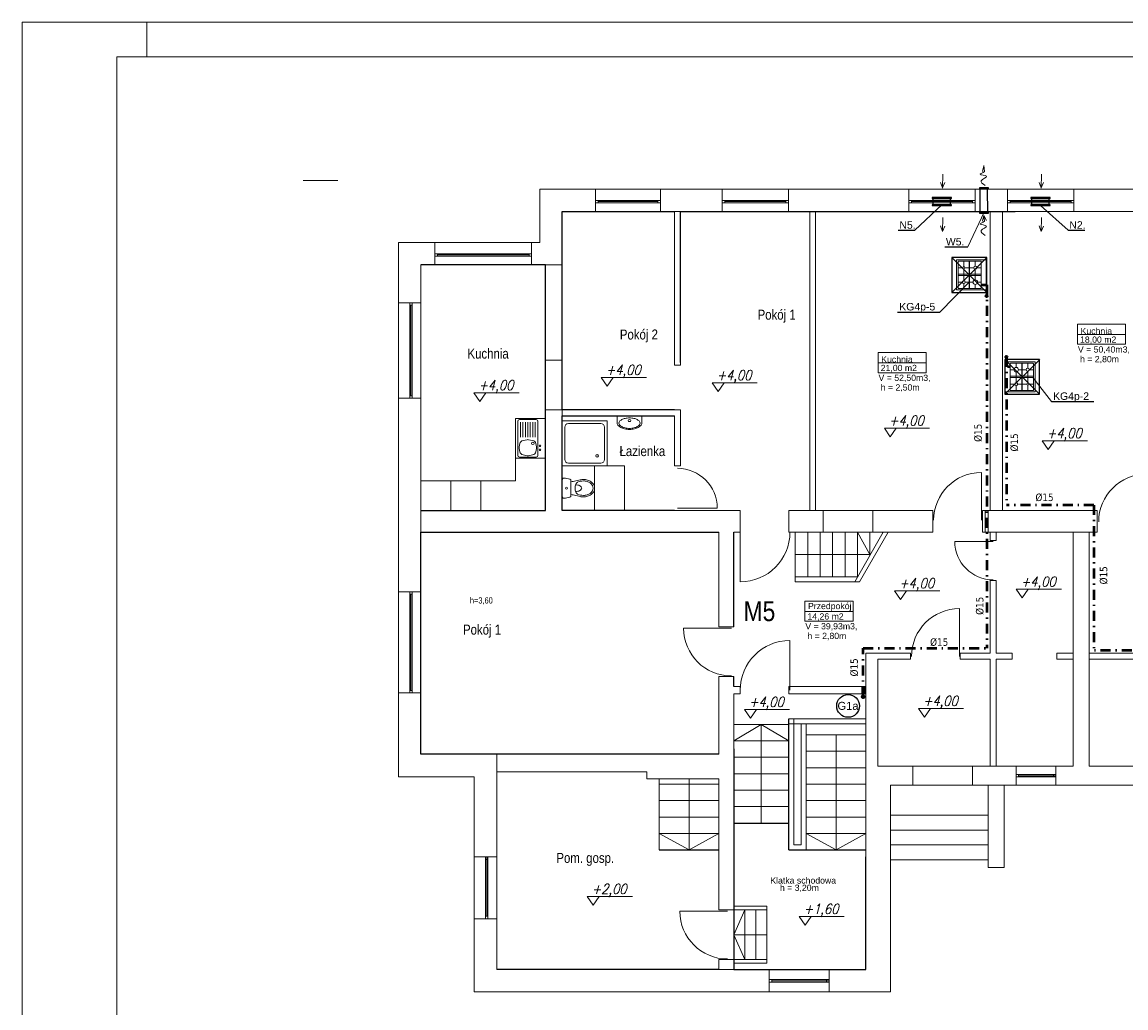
# Model space of a CAD drawing. Extents: x 33706 to 249013, y -74890 to 17912.
# Tile 53 of 175: x 114971 to 117186, y -48020 to -46041. Entities that reach past the tile are written whole.
import ezdxf
from ezdxf.enums import TextEntityAlignment as Align
from ezdxf.lldxf.tags import DXFTag

# ---------------------------------------------------------------- set-up
doc = ezdxf.new("R2010")
doc.units = 0
doc.header["$MEASUREMENT"] = 0
for name, pattern in [('DASHDOT', [8.5, 4, -2, 0.5, -2]), ('DASHED', [19.05, 12.7, -6.35]), ('Przerywana długa', [1058333.301544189, 634999.990463, -423333.311081])]:
    doc.linetypes.add(name, pattern=pattern)
for name, color, linetype, lineweight in [('0.25', 6, 'Continuous', 9), ('062', 62, 'Continuous', 0), ('_konstrukcja', 96, 'Continuous', 20), ('_stolarka', 1, 'Continuous', 13), ('A-ARM', 1, 'Continuous', 15), ('inst-gaz-rury', 50, 'Continuous', 50), ('inst. - C.O. - opis', 2, 'Continuous', 9), ('Opisy_wymiary.2D77', 7, 'Continuous', 0), ('Opisy_wymiary.2D88', 8, 'Continuous', 0), ('urzadzenia', 6, 'Continuous', 15), ('wymiar', 3, 'Continuous', 13), ('WYMIARKI', 250, 'Continuous', 13)]:
    doc.layers.add(name, color=color, linetype=linetype, lineweight=lineweight)
doc.layers.add('Opisy', color=2, linetype='Continuous')
doc.layers.add('urządzenia', color=140, linetype='Continuous')
doc.styles.add('Arial narrow', font='ARIALN.TTF')
doc.styles.add('GENERATED_STYLE_1', font='ARIAL.TTF')
doc.styles.add('ROMANS', font='SIMPLEX.SHX', dxfattribs={"width": 0.85, "oblique": 15, "height": 16})
doc.styles.get("Standard").update_dxf_attribs({"font": 'ARIALN.TTF'})
tags = doc.linetypes.add('HIDDEN', pattern=[0.375, 0.25, -0.125]).pattern_tags.tags
tags[6:7] = [DXFTag(74, 4), DXFTag(75, 0), DXFTag(340, '0'), DXFTag(46, 1.0), DXFTag(50, 0.0), DXFTag(44, 0.0), DXFTag(45, 0.0)]
tags[4:5] = [DXFTag(74, 4), DXFTag(75, 0), DXFTag(340, '0'), DXFTag(46, 1.0), DXFTag(50, 0.0), DXFTag(44, 0.0), DXFTag(45, 0.0)]

# ---------------------------------------------------------------- blocks, each defined once
blk = doc.blocks.new('DYBY2002-B01x0504')
at = {"layer": 'A-ARM'}
for p, q in [((0, 60), (60, 60)), ((0, 0), (0, 60)), ((2.5, 11), (2.5, 55.5)), ((2.5, 45), (13.5, 45)), ((3.5, 56.5), (56.5, 56.5)), ((15.5, 47), (15.5, 56.5)), ((17.5, 45), (41.5, 45)), ((28.5, 11), (28.5, 55.5)), ((31.5, 55.5), (31.5, 11)), ((44.5, 56.5), (44.5, 48)), ((47.5, 45), (57.5, 45)), ((57.5, 55.5), (57.5, 11)), ((60, 60), (60, 5)), ((57.5, 34), (2.5, 34)), ((2.5, 33.5), (57.5, 33.5)), ((15.5, 25), (15.5, 43)), ((44.5, 42), (44.5, 26.5)), ((60, 0), (0, 0)), ((12.5, 22), (2.5, 22)), ((56.5, 10), (3.5, 10)), ((15.5, 10), (15.5, 19)), ((40, 22), (18.5, 22)), ((44.5, 17.5), (44.5, 10)), ((57.5, 22), (49, 22)), ((60, 5), (60, 5)), ((60, 5), (60, 0))]:
    blk.add_line(p, q, dxfattribs=at)
for centre, radius in [((15.5, 45), 2), ((44.5, 45), 3), ((15.5, 22), 3), ((44.5, 22), 4.5)]:
    blk.add_circle(centre, radius, dxfattribs=at)
for centre, start, end in [((3.5, 55.5), 90, 180), ((56.5, 55.5), 0, 90), ((3.5, 11), 180, 270), ((56.5, 11), 270, 0)]:
    blk.add_arc(centre, 1, start, end, dxfattribs=at)

msp = doc.modelspace()

# ---------------------------------------------------------------- hatches: boundary and pattern name
at = {"layer": 'inst-gaz-rury', "linetype": 'Continuous'}
h = msp.add_hatch(color=256, dxfattribs=at)
h.paths.add_polyline_path([(116906.8, -46592.3, 0.420252), (116908.3, -46590.8), (116906.8, -46590.8)])
h.paths.add_polyline_path([(116906.8, -46589.3, 0.408201), (116905.3, -46590.8), (116906.8, -46590.8)])
h.paths.add_polyline_path([(116906.8, -46590.8), (116905.3, -46590.8, 0.417728), (116906.8, -46592.3)])
for points in [[(116906.8, -46590.8), (116908.3, -46590.8, 0.409454), (116906.8, -46589.3, 0.001073), (116906.8, -46589.3)], [(116946.4, -46713.5), (116944.9, -46713.5, 0.409454), (116946.4, -46714.9, 0.001073), (116946.4, -46714.9)], [(116659.1, -47394.8), (116659.1, -47397.1, 0.409454), (116661.3, -47394.8, 0.001073), (116661.3, -47394.8)]]:
    msp.add_hatch(color=256, dxfattribs=at).paths.add_polyline_path(points)
h = msp.add_hatch(color=256, dxfattribs=at)
h.paths.add_polyline_path([(116946.4, -46711.9, 0.420252), (116944.9, -46713.5), (116946.4, -46713.5)])
h.paths.add_polyline_path([(116946.4, -46714.9, 0.408201), (116947.9, -46713.5), (116946.4, -46713.5)])
h.paths.add_polyline_path([(116946.4, -46713.5), (116947.9, -46713.5, 0.417728), (116946.4, -46711.9)])
h = msp.add_hatch(color=256, dxfattribs=at)
h.paths.add_polyline_path([(116656.8, -47394.8, 0.420252), (116659.1, -47397.1), (116659.1, -47394.8)])
h.paths.add_polyline_path([(116661.3, -47394.8, 0.408201), (116659.1, -47392.6), (116659.1, -47394.8)])
h.paths.add_polyline_path([(116659.1, -47394.8), (116659.1, -47392.6, 0.417728), (116656.8, -47394.8)])

# ---------------------------------------------------------------- linework, layer by layer
at = {"color": 250, "linetype": 'Continuous', "lineweight": 18}
msp.add_line((115535, -46359.2), (115605, -46359.2), dxfattribs=at)
at = {"linetype": 'DASHED', "ltscale": 20}
for p, q in [((116836.8, -46583.7), (116906.8, -46513.7)), ((116837, -46513.7), (116907, -46583.7)), ((117013, -46788.2), (116943, -46718.2)), ((117013.2, -46718.2), (116943.2, -46788.2))]:
    msp.add_line(p, q, dxfattribs=at)
at = {"linetype": 'Continuous', "lineweight": 18}
for p, q in [((117089.1, -46647.7), (117185.6, -46647.7)), ((117089.1, -46647.7), (117089.1, -46687.9)), ((117185.6, -46647.7), (117185.6, -46687.9)), ((117089.1, -46668.3), (117185.6, -46668.3)), ((117185.6, -46687.9), (117089.1, -46687.9)), ((116689.1, -46704.6), (116785.6, -46704.6)), ((116689.1, -46704.6), (116689.1, -46744.9)), ((116785.6, -46704.6), (116785.6, -46744.9)), ((116689.1, -46725.2), (116785.6, -46725.2)), ((116785.6, -46744.9), (116689.1, -46744.9)), ((116542.1, -47203.2), (116638.7, -47203.2)), ((116542.1, -47203.2), (116542.1, -47243.5)), ((116638.7, -47203.2), (116638.7, -47243.5)), ((116542.1, -47223.8), (116638.7, -47223.8)), ((116638.7, -47243.5), (116542.1, -47243.5))]:
    msp.add_line(p, q, dxfattribs=at)
at = {"linetype": 'DASHED', "ltscale": 20}
for points in [[(116837, -46583.7), (116907, -46583.7), (116907, -46513.7), (116837, -46513.7)], [(117013, -46718.2), (116943, -46718.2), (116943, -46788.2), (117013, -46788.2)]]:
    msp.add_lwpolyline(points, close=True, dxfattribs=at)
at = {"layer": '0.25'}
for p, q in [((116900.8, -46329.4), (116898.3, -46340.8)), ((116900.8, -46329.3), (116902.4, -46341)), ((116818.2, -46374.3), (116818.9, -46346.3)), ((117016.2, -46374.3), (117016.9, -46346.3)), ((116818.2, -46374.2), (116814.3, -46363.1)), ((116818.2, -46374.2), (116822.5, -46363.3)), ((117016.2, -46374.2), (117012.3, -46363.1)), ((117016.2, -46374.2), (117020.5, -46363.3)), ((116818.2, -46461.4), (116818.9, -46433.5)), ((116900.8, -46429.4), (116898.3, -46440.8)), ((116900.8, -46429.3), (116902.4, -46441.1)), ((116900.8, -46429.4), (116906.4, -46439.7)), ((117016.2, -46461.4), (117016.9, -46433.5)), ((116818.2, -46461.4), (116814.3, -46450.3)), ((116818.2, -46461.4), (116822.5, -46450.5)), ((117016.2, -46461.4), (117012.3, -46450.3)), ((117016.2, -46461.4), (117020.5, -46450.5))]:
    msp.add_line(p, q, dxfattribs=at)
for points in [[(116902.4, -46341), (116899.7, -46343.6), (116885.6, -46347.4), (116917, -46349.5), (116888.6, -46359.2), (116898.9, -46366), (116903.7, -46369.2)], [(116902.4, -46441.1), (116899.7, -46443.6), (116885.6, -46447.5), (116917, -46449.5), (116888.6, -46459.2), (116898.9, -46466), (116903.7, -46469.2)]]:
    msp.add_open_spline(points, degree=3, knots=[11.780807, 11.780807, 11.780807, 11.780807, 21.987019, 35.220977, 49.180037, 61.636698, 61.636698, 61.636698, 61.636698], dxfattribs=at)
at = {"layer": '062', "linetype": 'Przerywana długa', "flags": 128}
msp.add_lwpolyline([(114971.3, -46041.2), (119171.3, -46041.2), (119171.3, -49011.2), (114971.3, -49011.2)], close=True, dxfattribs=at)
at = {"layer": '_konstrukcja', "ltscale": 50}
for p, q in [((116010.1, -46483.6), (116010.1, -46376.6)), ((116010.1, -46376.6), (116122.1, -46376.6)), ((116122.1, -46421.6), (116122.1, -46376.6)), ((116122.1, -46421.6), (116122.1, -46376.6)), ((116122.1, -46376.6), (116252.1, -46376.6)), ((116252.1, -46421.6), (116252.1, -46376.6)), ((116252.1, -46376.6), (116252.1, -46421.6)), ((116252.1, -46376.6), (116376.1, -46376.6)), ((116376.1, -46421.6), (116376.1, -46376.6)), ((116376.1, -46421.6), (116376.1, -46376.6)), ((116376.1, -46376.6), (116509.1, -46376.6)), ((116509.1, -46421.6), (116509.1, -46376.6)), ((116509.1, -46376.6), (116509.1, -46421.6)), ((116509.1, -46376.6), (117379.9, -46376.6)), ((116750.6, -46421.6), (116750.6, -46376.6)), ((116750.6, -46421.6), (116750.6, -46376.6)), ((116750.6, -46376.6), (116883.6, -46376.6)), ((116883.6, -46421.6), (116883.6, -46376.6)), ((116883.6, -46376.6), (116883.6, -46421.6)), ((116948.6, -46421.6), (116948.6, -46376.6)), ((116948.6, -46421.6), (116948.6, -46376.6)), ((117081.6, -46421.6), (117081.6, -46376.6)), ((117081.6, -46376.6), (117081.6, -46421.6)), ((116055.1, -46719.6), (116055.1, -46421.6)), ((116055.1, -46421.6), (116122.1, -46421.6)), ((116055.1, -46528.6), (116055.1, -46421.6)), ((116055.1, -46421.6), (116122.1, -46421.6)), ((116252.1, -46421.6), (116122.1, -46421.6)), ((116252.1, -46421.6), (116376.1, -46421.6)), ((116252.1, -46421.6), (116376.1, -46421.6)), ((116280.1, -46729.6), (116280.1, -46421.6)), ((116280.1, -46421.6), (116292.1, -46421.6)), ((116292.1, -46421.6), (116292.1, -46729.6)), ((116509.1, -46421.6), (116376.1, -46421.6)), ((116509.1, -46421.6), (116963.8, -46421.6)), ((116509.1, -46421.6), (117379.9, -46421.6)), ((116551.6, -47021.6), (116551.6, -46421.6)), ((116563.6, -47021.6), (116563.6, -46421.6)), ((116883.6, -46421.6), (116750.6, -46421.6)), ((116913.6, -47021.6), (116913.6, -46421.6)), ((116938.6, -47021.6), (116938.6, -46421.6)), ((115726.6, -46604.6), (115726.6, -46483.6)), ((115726.6, -46483.6), (115799.6, -46483.6)), ((115799.6, -46528.6), (115799.6, -46483.6)), ((115993.6, -46483.6), (115799.6, -46483.6)), ((115799.6, -46483.6), (115799.6, -46528.6)), ((115993.6, -46528.6), (115993.6, -46483.6)), ((115993.6, -46528.6), (115993.6, -46483.6)), ((115993.6, -46483.6), (116010.1, -46483.6)), ((115799.6, -46528.6), (115771.6, -46528.6)), ((115771.6, -46528.6), (115771.6, -46604.6)), ((115771.6, -46604.6), (115771.6, -46528.6)), ((115771.6, -46528.6), (115799.6, -46528.6)), ((115799.6, -46528.6), (115993.6, -46528.6)), ((116021.6, -46528.6), (115993.6, -46528.6)), ((115993.6, -46528.6), (116055.1, -46528.6)), ((116021.6, -46719.6), (116021.6, -46528.6)), ((115771.6, -46604.6), (115726.6, -46604.6)), ((115726.6, -46796), (115726.6, -46604.6)), ((115771.6, -46604.6), (115726.6, -46604.6)), ((115726.6, -46604.6), (115726.6, -46796)), ((115771.6, -46604.6), (115771.6, -46796)), ((115771.6, -46796), (115771.6, -46604.6)), ((116055.1, -46719.6), (116021.6, -46719.6)), ((116055.1, -46719.6), (116055.1, -46719.6)), ((116292.1, -46729.6), (116280.1, -46729.6)), ((115726.6, -47184.6), (115726.6, -46796)), ((115771.6, -46796), (115726.6, -46796)), ((115726.6, -46796), (115771.6, -46796)), ((115771.6, -46796), (115771.6, -47021.6)), ((116021.6, -47021.6), (116021.6, -46819.6)), ((116021.6, -46819.6), (116055.1, -46819.6)), ((116292.1, -46819.6), (116055.1, -46819.6)), ((116055.1, -46819.6), (116055.1, -46819.6)), ((116055.1, -47021.6), (116055.1, -46819.6)), ((116055.1, -46819.6), (116055.1, -46819.6)), ((116292.1, -46831.6), (116292.1, -46819.6)), ((116280.1, -46831.6), (116055.1, -46831.6)), ((116280.1, -46831.6), (116280.1, -46931.6)), ((116292.1, -46931.6), (116292.1, -46831.6)), ((116292.1, -46831.6), (116292.1, -46831.6)), ((115771.6, -47184.6), (115771.6, -46900.6)), ((116280.1, -46931.6), (116292.1, -46931.6)), ((115771.6, -47021.6), (115849.6, -47021.6)), ((115849.6, -47021.6), (116021.6, -47021.6)), ((116128.6, -47021.6), (116055.1, -47021.6)), ((116412.1, -47021.6), (116128.6, -47021.6)), ((116412.1, -47064.6), (116412.1, -47021.6)), ((116510.1, -47064.6), (116510.1, -47021.6)), ((116678.6, -47021.6), (116510.1, -47021.6)), ((116572.1, -47021.6), (116578.6, -47021.6)), ((116578.6, -47064.6), (116578.6, -47021.6)), ((116678.6, -47021.6), (116798.6, -47021.6)), ((116678.6, -47064.6), (116678.6, -47021.6)), ((116798.6, -47064.6), (116798.6, -47021.6)), ((116898.6, -47021.6), (117128.6, -47021.6)), ((116898.6, -47064.6), (116898.6, -47021.6)), ((117128.6, -47021.6), (117128.6, -47064.6)), ((115849.6, -47064.6), (115771.6, -47064.6)), ((115771.6, -47064.6), (115771.6, -47184.6)), ((116128.6, -47064.6), (115849.6, -47064.6)), ((116369.6, -47064.6), (116128.6, -47064.6)), ((116369.6, -47232.6), (116369.6, -47064.6)), ((116412.1, -47064.6), (116399.6, -47064.6)), ((116399.6, -47064.6), (116399.6, -47232.6)), ((116522.6, -47064.6), (116510.1, -47064.6)), ((116522.6, -47064.6), (116678.6, -47064.6)), ((116522.6, -47154.6), (116522.6, -47064.6)), ((116547.6, -47154.6), (116547.6, -47064.6)), ((116572.6, -47154.6), (116572.6, -47064.6)), ((116597.6, -47154.6), (116597.6, -47064.6)), ((116622.6, -47154.6), (116622.6, -47064.6)), ((116641.9, -47164.6), (116698.9, -47064.6)), ((116647.6, -47154.6), (116647.6, -47064.6)), ((116672.6, -47109.6), (116647.6, -47064.6)), ((116651.9, -47164.6), (116708.9, -47064.6)), ((116672.6, -47110.7), (116672.6, -47064.6)), ((116678.6, -47064.6), (116798.6, -47064.6)), ((116697.6, -47066.9), (116697.6, -47064.6)), ((116698.9, -47064.6), (116704.1, -47064.6)), ((116898.6, -47064.6), (117128.6, -47064.6)), ((116913.6, -47081.6), (116913.6, -47064.6)), ((116925.6, -47081.6), (116925.6, -47064.6)), ((117080.6, -47534.6), (117080.6, -47064.6)), ((117112.6, -47534.6), (117112.6, -47064.6)), ((116913.6, -47081.6), (116925.6, -47081.6)), ((116522.6, -47109.6), (116672.6, -47109.6)), ((116522.6, -47154.6), (116647.6, -47154.6)), ((116522.6, -47154.6), (116522.6, -47164.6)), ((116522.6, -47164.6), (116651.9, -47164.6)), ((116913.6, -47307.6), (116913.6, -47161.6)), ((116913.6, -47161.6), (116925.6, -47161.6)), ((116925.6, -47307.6), (116925.6, -47161.6)), ((115771.6, -47184.6), (115726.6, -47184.6)), ((115726.6, -47387.6), (115726.6, -47184.6)), ((115726.6, -47184.6), (115771.6, -47184.6)), ((115771.6, -47184.6), (115771.6, -47387.6)), ((116369.6, -47254.6), (116369.6, -47232.6)), ((116399.6, -47232.6), (116399.6, -47254.6)), ((116369.6, -47254.6), (116399.6, -47254.6)), ((116664.6, -47716.6), (116664.6, -47307.6)), ((116664.6, -47307.6), (116753.6, -47307.6)), ((116753.6, -47319.6), (116753.6, -47307.6)), ((116853.6, -47319.6), (116853.6, -47307.6)), ((116853.6, -47307.6), (116913.6, -47307.6)), ((116925.6, -47307.6), (116957.6, -47307.6)), ((116957.6, -47319.6), (116957.6, -47307.6)), ((117047.6, -47307.6), (117080.6, -47307.6)), ((117047.6, -47319.6), (117047.6, -47307.6)), ((117112.6, -47307.6), (117416.6, -47307.6)), ((116688.6, -47534.6), (116688.6, -47319.6)), ((116688.6, -47319.6), (116753.6, -47319.6)), ((116853.6, -47319.6), (116913.6, -47319.6)), ((116913.6, -47534.6), (116913.6, -47319.6)), ((116925.6, -47534.6), (116925.6, -47319.6)), ((116925.6, -47319.6), (116957.6, -47319.6)), ((117047.6, -47319.6), (117080.6, -47319.6)), ((117112.6, -47319.6), (117416.6, -47319.6)), ((116369.6, -47510.6), (116369.6, -47354.6)), ((116369.6, -47354.6), (116399.6, -47354.6)), ((116399.6, -47354.6), (116399.6, -47374.6)), ((116399.6, -47374.6), (116412.1, -47374.6)), ((116412.1, -47389.6), (116412.1, -47374.6)), ((116510.1, -47389.6), (116510.1, -47374.6)), ((116510.1, -47374.6), (116664.6, -47374.6)), ((115771.6, -47387.6), (115726.6, -47387.6)), ((115771.6, -47387.6), (115726.6, -47387.6)), ((115726.6, -47555.6), (115726.6, -47387.6)), ((115771.6, -47387.6), (115771.6, -47510.6)), ((115771.6, -47510.6), (115771.6, -47387.6)), ((116399.6, -47389.6), (116412.1, -47389.6)), ((116399.6, -47389.6), (116399.6, -47942.6)), ((116510.1, -47389.6), (116664.6, -47389.6)), ((116509.6, -47439.6), (116509.6, -47702.6)), ((116509.6, -47439.6), (116664.6, -47439.6)), ((116519.6, -47439.6), (116519.6, -47692.6)), ((116509.6, -47450.6), (116399.6, -47450.6)), ((116509.6, -47450.6), (116399.6, -47450.6)), ((116454.6, -47450.6), (116399.6, -47483.6)), ((116454.6, -47648.6), (116454.6, -47450.6)), ((116454.6, -47450.6), (116509.6, -47483.6)), ((116510.1, -47449.6), (116664.6, -47449.6)), ((116534.6, -47692.6), (116534.6, -47449.6)), ((116544.6, -47702.6), (116544.6, -47449.6)), ((116509.6, -47483.6), (116399.6, -47483.6)), ((116509.6, -47483.6), (116399.6, -47483.6)), ((116664.6, -47471.6), (116544.6, -47471.6)), ((116664.6, -47471.6), (116544.6, -47471.6)), ((116604.6, -47471.6), (116604.6, -47702.6)), ((116664.6, -47504.6), (116544.6, -47504.6)), ((116664.6, -47504.6), (116544.6, -47504.6)), ((115771.6, -47510.6), (116369.6, -47510.6)), ((115923.6, -47510.6), (115771.6, -47510.6)), ((115923.6, -47716.6), (115923.6, -47510.6)), ((116509.6, -47516.6), (116399.6, -47516.6)), ((116509.6, -47516.6), (116399.6, -47516.6)), ((116224.6, -47545.6), (115923.6, -47545.6)), ((115923.6, -47545.6), (115923.6, -47716.6)), ((116224.6, -47559.6), (116224.6, -47545.6)), ((116509.6, -47549.6), (116399.6, -47549.6)), ((116509.6, -47549.6), (116399.6, -47549.6)), ((116664.6, -47537.6), (116544.6, -47537.6)), ((116664.6, -47537.6), (116544.6, -47537.6)), ((116878.6, -47534.6), (116688.6, -47534.6)), ((116758.6, -47572.6), (116758.6, -47534.6)), ((116878.6, -47572.6), (116878.6, -47534.6)), ((116878.6, -47534.6), (116965.6, -47534.6)), ((116965.6, -47534.6), (116965.6, -47572.6)), ((116965.6, -47534.6), (117045.6, -47534.6)), ((117045.6, -47534.6), (117045.6, -47572.6)), ((117045.6, -47534.6), (117080.6, -47534.6)), ((117112.6, -47534.6), (117503.6, -47534.6)), ((115878.6, -47555.6), (115726.6, -47555.6)), ((115878.6, -47716.6), (115878.6, -47555.6)), ((116369.6, -47559.6), (116224.6, -47559.6)), ((116249.6, -47702.6), (116249.6, -47559.6)), ((116369.6, -47570.6), (116249.6, -47570.6)), ((116369.6, -47570.6), (116249.6, -47570.6)), ((116309.6, -47559.6), (116309.6, -47702.6)), ((116369.6, -47559.6), (116369.6, -47822.6)), ((116664.6, -47570.6), (116544.6, -47570.6)), ((116664.6, -47570.6), (116544.6, -47570.6)), ((116713.6, -47987.6), (116713.6, -47572.6)), ((116713.6, -47572.6), (116738.6, -47572.6)), ((117548.6, -47572.6), (116713.6, -47572.6)), ((116878.6, -47572.6), (116965.6, -47572.6)), ((116909.6, -47737.6), (116909.6, -47572.6)), ((116941.6, -47737.6), (116941.6, -47572.6)), ((116965.6, -47572.6), (117045.6, -47572.6)), ((117045.6, -47572.6), (117080.6, -47572.6)), ((116509.6, -47582.6), (116399.6, -47582.6)), ((116509.6, -47582.6), (116399.6, -47582.6)), ((116369.6, -47603.6), (116249.6, -47603.6)), ((116369.6, -47603.6), (116249.6, -47603.6)), ((116509.6, -47615.6), (116399.6, -47615.6)), ((116509.6, -47615.6), (116399.6, -47615.6)), ((116664.6, -47603.6), (116544.6, -47603.6)), ((116664.6, -47603.6), (116544.6, -47603.6)), ((115878.6, -47840.6), (115878.6, -47637.6)), ((115923.6, -47637.6), (115923.6, -47840.6)), ((116369.6, -47636.6), (116249.6, -47636.6)), ((116369.6, -47636.6), (116249.6, -47636.6)), ((116664.6, -47636.6), (116544.6, -47636.6)), ((116664.6, -47636.6), (116544.6, -47636.6)), ((116909.6, -47632.6), (116713.6, -47632.6)), ((116509.6, -47648.6), (116399.6, -47648.6)), ((116399.6, -47648.6), (116509.6, -47648.6)), ((116909.6, -47662.6), (116713.6, -47662.6)), ((116369.6, -47669.6), (116249.6, -47669.6)), ((116369.6, -47669.6), (116249.6, -47669.6)), ((116309.6, -47702.6), (116249.6, -47669.6)), ((116309.6, -47702.6), (116369.6, -47669.6)), ((116664.6, -47669.6), (116544.6, -47669.6)), ((116664.6, -47669.6), (116544.6, -47669.6)), ((116604.6, -47702.6), (116544.6, -47669.6)), ((116604.6, -47702.6), (116664.6, -47669.6)), ((116369.6, -47702.6), (116249.6, -47702.6)), ((116249.6, -47702.6), (116369.6, -47702.6)), ((116664.6, -47702.6), (116509.6, -47702.6)), ((116509.6, -47702.6), (116664.6, -47702.6)), ((116519.6, -47692.6), (116534.6, -47692.6)), ((116909.6, -47692.6), (116713.6, -47692.6)), ((115923.6, -47716.6), (115878.6, -47716.6)), ((116664.6, -47942.6), (116664.6, -47716.6)), ((116909.6, -47722.6), (116713.6, -47722.6)), ((116941.6, -47737.6), (116909.6, -47737.6)), ((116399.6, -47815.6), (116465.6, -47815.6)), ((116465.6, -47815.6), (116465.6, -47929.6)), ((115923.6, -47840.6), (115878.6, -47840.6)), ((115878.6, -47987.6), (115878.6, -47840.6)), ((115923.6, -47840.6), (115878.6, -47840.6)), ((115923.6, -47840.6), (115878.6, -47840.6)), ((115923.6, -47840.6), (115923.6, -47942.6)), ((115923.6, -47942.6), (115923.6, -47840.6)), ((116369.6, -47822.6), (116399.6, -47822.6)), ((116399.6, -47822.6), (116465.6, -47822.6)), ((116399.6, -47872.6), (116421.6, -47822.6)), ((116421.6, -47822.6), (116421.6, -47922.6)), ((116443.6, -47822.6), (116443.6, -47922.6)), ((116465.6, -47872.6), (116399.6, -47872.6)), ((116399.6, -47872.6), (116421.6, -47922.6)), ((116369.6, -47922.6), (116369.6, -47942.6)), ((116369.6, -47922.6), (116399.6, -47922.6)), ((116399.6, -47922.6), (116465.6, -47922.6)), ((116399.6, -47929.6), (116465.6, -47929.6)), ((116369.6, -47942.6), (115923.6, -47942.6)), ((115923.6, -47942.6), (115923.6, -47942.6)), ((116664.6, -47942.6), (115923.6, -47942.6)), ((116399.6, -47942.6), (116664.6, -47942.6)), ((116470.6, -47942.6), (116470.6, -47987.6)), ((116590.6, -47942.6), (116590.6, -47987.6)), ((116713.6, -47987.6), (115878.6, -47987.6))]:
    msp.add_line(p, q, dxfattribs=at)
at = {"layer": '_stolarka'}
for p, q in [((116122.1, -46399.1), (116252.1, -46399.1)), ((116122.1, -46404.1), (116122.1, -46399.1)), ((116122.1, -46399.1), (116127.1, -46399.1)), ((116127.1, -46399.1), (116127.1, -46404.1)), ((116247.1, -46404.1), (116247.1, -46399.1)), ((116247.1, -46399.1), (116247.1, -46401.6)), ((116252.1, -46399.1), (116252.1, -46404.1)), ((116376.1, -46399.1), (116509.1, -46399.1)), ((116376.1, -46404.1), (116376.1, -46399.1)), ((116376.1, -46399.1), (116381.1, -46399.1)), ((116381.1, -46399.1), (116381.1, -46404.1)), ((116504.1, -46404.1), (116504.1, -46399.1)), ((116504.1, -46399.1), (116504.1, -46401.6)), ((116509.1, -46399.1), (116509.1, -46404.1)), ((116750.6, -46399.1), (116883.6, -46399.1)), ((116750.6, -46404.1), (116750.6, -46399.1)), ((116750.6, -46399.1), (116755.6, -46399.1)), ((116755.6, -46399.1), (116755.6, -46404.1)), ((116878.6, -46404.1), (116878.6, -46399.1)), ((116878.6, -46399.1), (116878.6, -46401.6)), ((116883.6, -46399.1), (116883.6, -46404.1)), ((116948.6, -46399.1), (117081.6, -46399.1)), ((116948.6, -46404.1), (116948.6, -46399.1)), ((116948.6, -46399.1), (116953.6, -46399.1)), ((116953.6, -46399.1), (116953.6, -46404.1)), ((117076.6, -46404.1), (117076.6, -46399.1)), ((117076.6, -46399.1), (117076.6, -46401.6)), ((117081.6, -46399.1), (117081.6, -46404.1)), ((116252.1, -46404.1), (116122.1, -46404.1)), ((116247.1, -46401.6), (116127.1, -46401.6)), ((116127.1, -46404.1), (116252.1, -46404.1)), ((116252.1, -46404.1), (116247.1, -46404.1)), ((116509.1, -46404.1), (116376.1, -46404.1)), ((116504.1, -46401.6), (116381.1, -46401.6)), ((116381.1, -46404.1), (116509.1, -46404.1)), ((116509.1, -46404.1), (116504.1, -46404.1)), ((116883.6, -46404.1), (116750.6, -46404.1)), ((116878.6, -46401.6), (116755.6, -46401.6)), ((116755.6, -46404.1), (116883.6, -46404.1)), ((116883.6, -46404.1), (116878.6, -46404.1)), ((117081.6, -46404.1), (116948.6, -46404.1)), ((117076.6, -46401.6), (116953.6, -46401.6)), ((116953.6, -46404.1), (117081.6, -46404.1)), ((117081.6, -46404.1), (117076.6, -46404.1)), ((115799.6, -46506.1), (115993.6, -46506.1)), ((115799.6, -46511.1), (115799.6, -46506.1)), ((115799.6, -46506.1), (115804.6, -46506.1)), ((115993.6, -46511.1), (115799.6, -46511.1)), ((115804.6, -46506.1), (115804.6, -46511.1)), ((115988.6, -46508.6), (115804.6, -46508.6)), ((115804.6, -46511.1), (115993.6, -46511.1)), ((115988.6, -46511.1), (115988.6, -46506.1)), ((115988.6, -46506.1), (115988.6, -46508.6)), ((115993.6, -46511.1), (115988.6, -46511.1)), ((115993.6, -46506.1), (115993.6, -46511.1)), ((115749.1, -46796), (115749.1, -46604.6)), ((115749.1, -46604.6), (115754.1, -46604.6)), ((115754.1, -46609.6), (115749.1, -46609.6)), ((115749.1, -46609.6), (115751.6, -46609.6)), ((115751.6, -46609.6), (115751.6, -46791)), ((115754.1, -46604.6), (115754.1, -46796)), ((115754.1, -46791), (115754.1, -46604.6)), ((115754.1, -46604.6), (115754.1, -46609.6)), ((115749.1, -46796), (115749.1, -46791)), ((115749.1, -46791), (115754.1, -46791)), ((115754.1, -46796), (115749.1, -46796)), ((115749.1, -47387.6), (115749.1, -47184.6)), ((115749.1, -47184.6), (115754.1, -47184.6)), ((115754.1, -47189.6), (115749.1, -47189.6)), ((115749.1, -47189.6), (115751.6, -47189.6)), ((115751.6, -47189.6), (115751.6, -47382.6)), ((115754.1, -47184.6), (115754.1, -47387.6)), ((115754.1, -47382.6), (115754.1, -47184.6)), ((115754.1, -47184.6), (115754.1, -47189.6)), ((115749.1, -47387.6), (115749.1, -47382.6)), ((115749.1, -47382.6), (115754.1, -47382.6)), ((115754.1, -47387.6), (115749.1, -47387.6)), ((116965.6, -47551.1), (117045.6, -47551.1)), ((116965.6, -47556.1), (116965.6, -47551.1)), ((116965.6, -47551.1), (116970.6, -47551.1)), ((116970.6, -47551.1), (116970.6, -47556.1)), ((117040.6, -47556.1), (117040.6, -47551.1)), ((117040.6, -47551.1), (117040.6, -47553.6)), ((117045.6, -47551.1), (117045.6, -47556.1)), ((117045.6, -47556.1), (116965.6, -47556.1)), ((117045.6, -47553.6), (116970.6, -47553.6)), ((116970.6, -47556.1), (117045.6, -47556.1)), ((117045.6, -47556.1), (117040.6, -47556.1)), ((115901.1, -47840.6), (115901.1, -47716.6)), ((115901.1, -47716.6), (115906.1, -47716.6)), ((115906.1, -47721.6), (115901.1, -47721.6)), ((115901.1, -47721.6), (115903.6, -47721.6)), ((115903.6, -47716.6), (115903.6, -47835.6)), ((115906.1, -47716.6), (115906.1, -47840.6)), ((115906.1, -47835.6), (115906.1, -47716.6)), ((115906.1, -47716.6), (115906.1, -47721.6)), ((115901.1, -47840.6), (115901.1, -47835.6)), ((115901.1, -47835.6), (115906.1, -47835.6)), ((115906.1, -47840.6), (115901.1, -47840.6)), ((116470.6, -47962.6), (116590.6, -47962.6)), ((116470.6, -47967.6), (116470.6, -47962.6)), ((116470.6, -47962.6), (116475.6, -47962.6)), ((116590.6, -47967.6), (116470.6, -47967.6)), ((116475.6, -47962.6), (116475.6, -47967.6)), ((116590.6, -47965.1), (116475.6, -47965.1)), ((116475.6, -47967.6), (116590.6, -47967.6)), ((116585.6, -47967.6), (116585.6, -47962.6)), ((116585.6, -47962.6), (116585.6, -47965.1)), ((116590.6, -47967.6), (116585.6, -47967.6)), ((116590.6, -47962.6), (116590.6, -47967.6))]:
    msp.add_line(p, q, dxfattribs=at)
at = {"layer": '_stolarka', "color": 0, "linetype": 'ByBlock', "ltscale": 50}
for p, q in [((116896.3, -47041.1), (116896.3, -46945.1)), ((116920, -47083.3), (116842.7, -47083.3)), ((116852, -47314.2), (116852, -47218.2))]:
    msp.add_line(p, q, dxfattribs=at)
for points in [[(116286.1, -47016.6), (116366.1, -47016.6)], [(116412.1, -47064.6), (116412.1, -47164.6)], [(116394.6, -47257.4), (116298.6, -47257.4)], [(116512.1, -47382.1), (116512.1, -47282.1)], [(116387, -47825.4), (116291, -47825.4)]]:
    msp.add_lwpolyline(points, dxfattribs=at)
for centre, radius, start, end in [((116286.1, -47016.6), 80, 0, 90), ((116896.3, -47041.1), 96, 90, 180), ((117227.5, -47044.2), 96, 90, 180), ((116412.1, -47064.6), 100, 270, 0), ((116920, -47083.3), 77.3, 180, 270), ((116852, -47314.2), 96, 90, 180), ((116394.6, -47257.4), 96, 180, 270), ((116512.1, -47382.1), 100, 90, 180), ((116387, -47825.4), 96, 180, 270)]:
    msp.add_arc(centre, radius, start, end, dxfattribs=at)
at = {"layer": 'A-ARM', "ltscale": 50}
for p, q in [((116021.6, -47021.6), (116021.6, -46819.6)), ((115961.6, -46961.6), (115961.6, -46836.6)), ((115771.6, -46961.6), (115961.6, -46961.6)), ((115831.6, -46961.6), (115771.6, -46961.6)), ((115771.6, -46961.6), (115771.6, -47021.6)), ((115891.6, -46961.6), (115831.6, -46961.6)), ((115831.6, -46961.6), (115831.6, -47021.6)), ((115831.6, -47021.6), (115831.6, -46961.6)), ((115891.6, -47021.6), (115891.6, -46961.6)), ((115771.6, -47021.6), (115831.6, -47021.6)), ((115771.6, -47021.6), (116021.6, -47021.6)), ((115831.6, -47021.6), (115891.6, -47021.6))]:
    msp.add_line(p, q, dxfattribs=at)
at = {"layer": 'A-ARM'}
for p, q in [((115961.6, -46916.6), (115961.6, -46836.6)), ((115961.6, -46836.6), (116021.6, -46836.6)), ((115966.1, -46842.1), (115966.1, -46911.1)), ((116003.1, -46839.1), (115969.1, -46839.1)), ((115971.1, -46874.1), (115971.1, -46844.1)), ((115976.1, -46874.1), (115976.1, -46844.1)), ((115981.1, -46874.1), (115981.1, -46844.1)), ((115986.1, -46844.1), (115986.1, -46874.1)), ((115991.1, -46844.1), (115991.1, -46874.1)), ((115996.1, -46844.1), (115996.1, -46874.1)), ((116001.1, -46844.1), (116001.1, -46874.1)), ((116006.1, -46842.1), (116006.1, -46911.1)), ((116021.6, -46836.6), (116021.6, -46916.6)), ((115968.9, -46893.9), (115970.1, -46887.1)), ((115976.7, -46880.7), (115984.8, -46879.3)), ((115987.5, -46879.3), (115995.6, -46880.7)), ((115994.2, -46880.4), (115994.2, -46880.4)), ((116002.1, -46887.1), (116003.4, -46893.9)), ((115970.1, -46903.5), (115968.9, -46896.8)), ((115984.8, -46911.4), (115976.7, -46910)), ((115995.6, -46910), (115987.5, -46911.4)), ((116003.4, -46896.8), (116002.1, -46903.5)), ((116021.6, -46916.6), (115961.6, -46916.6)), ((116003.1, -46914.1), (115969.1, -46914.1))]:
    msp.add_line(p, q, dxfattribs=at)
at = {"layer": 'A-ARM', "color": 0}
for p, q in [((116145.1, -46841.6), (116055.1, -46841.6)), ((116055.1, -46841.6), (116055.1, -46931.6)), ((116145.1, -46931.6), (116145.1, -46841.6)), ((116215.1, -46831.6), (116165.1, -46831.6)), ((116165.1, -46831.6), (116165.1, -46845.1)), ((116215.1, -46845.1), (116215.1, -46831.6)), ((116060.1, -46854.1), (116060.1, -46919.1)), ((116132.6, -46846.6), (116067.6, -46846.6)), ((116140.1, -46919.1), (116140.1, -46854.1)), ((116055.1, -46931.6), (116145.1, -46931.6)), ((116067.6, -46926.6), (116132.6, -46926.6)), ((116055.1, -46959.5), (116055.1, -46993.7)), ((116072.6, -46991.6), (116072.6, -46961.6)), ((116090.9, -46959.9), (116077, -46963.1)), ((116081.1, -46973.2), (116081.1, -46980)), ((116091.5, -46962.8), (116088.9, -46963.4)), ((116090.9, -46993.3), (116077, -46990.1)), ((116091.5, -46990.4), (116088.9, -46989.8))]:
    msp.add_line(p, q, dxfattribs=at)
at = {"layer": 'A-ARM', "color": 0, "linetype": 'HIDDEN', "ltscale": 50}
for points in [[(116055.1, -46931.6), (116057.6, -46931.6)], [(116055.1, -46931.6), (116055.1, -46934.1)], [(116055.1, -47019.1), (116055.1, -47021.6)], [(116055.1, -47021.6), (116057.6, -47021.6)]]:
    msp.add_lwpolyline(points, dxfattribs=at)
msp.add_lwpolyline([(116120.1, -46931.6), (116180.1, -46931.6), (116180.1, -47021.6), (116120.1, -47021.6)], close=True, dxfattribs=at)
at = {"layer": 'A-ARM', "color": 0}
for points in [[(116081.7, -46969.7, -0.047502), (116086.4, -46970.3, -0.067446), (116090.3, -46971.7, -0.105232), (116093.4, -46974.2, -0.168531), (116094.2, -46976.6, -0.168531), (116093.4, -46978.9, -0.105232), (116090.3, -46981.4, -0.067446), (116086.4, -46982.9, -0.047502), (116081.7, -46983.4, -0.053598)], [(116090.9, -46959.9, -0.05824), (116097.6, -46959.1, -0.072039)], [(116097.6, -46959.1, -0.072039), (116106, -46960.3, -0.083339), (116112.9, -46963.7, -0.106661), (116118.2, -46969.5, -0.132138), (116120.1, -46976.6, -0.132138), (116118.2, -46983.6, -0.106661), (116112.9, -46989.5, -0.083339), (116106, -46992.9, -0.072039), (116097.6, -46994.1, -0.05824), (116090.9, -46993.3, -0.083339)], [(116097.6, -46962.1, -0.072039), (116105.1, -46963.2, -0.083339), (116111.2, -46966.1, -0.106661), (116115.6, -46971, -0.132138), (116117.1, -46976.6, -0.132138), (116115.6, -46982.1, -0.106661), (116111.2, -46987, -0.083339), (116105.1, -46990, -0.072039), (116097.6, -46991.1, -0.05824), (116091.5, -46990.4, -0.05824)], [(116091.5, -46962.8, -0.05824), (116097.6, -46962.1, -0.05824)]]:
    msp.add_lwpolyline(points, format="xyb", dxfattribs=at)
at = {"layer": 'A-ARM'}
for centre, radius in [((115996.1, -46886.6), 2.5), ((116010.6, -46891.6), 1.5), ((116010.6, -46899.6), 1.5)]:
    msp.add_circle(centre, radius, dxfattribs=at)
at = {"layer": 'A-ARM', "color": 0}
for centre, radius in [((116125.1, -46911.6), 2.5), ((116063.9, -46976.6), 1.96)]:
    msp.add_circle(centre, radius, dxfattribs=at)
at = {"layer": 'A-ARM'}
for centre, radius, start, end in [((115969.1, -46842.1), 3, 90, 180), ((116003.1, -46842.1), 3, 0, 90), ((115978, -46888.5), 8, 99.4623, 169.6952), ((115986.1, -46887.2), 8, 80.5377, 99.4623), ((115992.9, -46888.3), 8, 80.5377, 80.5399), ((115994.3, -46888.5), 8, 10.3048, 80.5377), ((115976.8, -46895.3), 8, 169.6952, 190.3048), ((115978, -46902.1), 8, 190.3048, 260.5377), ((115994.3, -46902.1), 8, 279.4623, 349.6952), ((115995.5, -46895.3), 8, 349.6952, 10.3048), ((115969.1, -46911.1), 3, 180, 270), ((115986.1, -46903.5), 8, 260.5377, 279.4623), ((116003.1, -46911.1), 3, 270, 0)]:
    msp.add_arc(centre, radius, start, end, dxfattribs=at)
at = {"layer": 'A-ARM', "color": 0}
for centre, radius, start, end in [((116067.6, -46854.1), 7.5, 90, 180), ((116132.6, -46854.1), 7.5, 0, 90), ((116067.6, -46919.1), 7.5, 180, 270), ((116132.6, -46919.1), 7.5, 270, 0), ((116058.1, -46959.5), 3, 89.4624, 180), ((116057.8, -46993.5), 37, 69.6583, 89.4624), ((116069.6, -46961.6), 3, 0, 69.6583), ((116072.5, -46943.6), 20, 270.3283, 283.0047), ((116091.1, -46973.2), 10, 103.0047, 180), ((116058.1, -46993.7), 3, 180, 270.5376), ((116057.8, -46959.7), 37, 270.5376, 290.3417), ((116069.6, -46991.6), 3, 290.3417, 0), ((116072.5, -47009.6), 20, 76.9953, 89.6717), ((116091.1, -46980), 10, 180, 256.9953)]:
    msp.add_arc(centre, radius, start, end, dxfattribs=at)
for centre, major_axis, start_param, end_param in [((116176.8, -46846.1), (-7.87, 0), 5.73279, 6.283185), ((116183.2, -46849.2), (-15.4, 0), 5.306139, 5.73279), ((116187.4, -46854.2), (-22.9, 0), 4.985021, 5.306139), ((116190.1, -46862.1), (-33.2, 0), 4.712389, 4.985021), ((116190.1, -46862.1), (-33.2, 0), 4.439757, 4.712389), ((116192.9, -46854.2), (-22.9, 0), 4.118639, 4.439757), ((116197.1, -46849.2), (-15.4, 0), 3.691988, 4.118639), ((116203.5, -46846.1), (-7.87, 0), 3.141593, 3.691988), ((116176.8, -46845.1), (-11.6, 0), 0, 0.550396), ((116183.2, -46841.9), (-19.1, 0), 0.550396, 0.977047), ((116176.8, -46846.1), (-7.87, 0), 0, 0.550396), ((116183.2, -46842.9), (-15.4, 0), 0.550396, 0.977047), ((116187.4, -46836.9), (-26.7, 0), 0.977047, 1.298164), ((116187.4, -46837.9), (-22.9, 0), 0.977047, 1.298164), ((116190.1, -46829.1), (-36.9, 0), 1.298164, 1.570796), ((116190.1, -46830.1), (-33.2, 0), 1.298164, 1.570796), ((116190.1, -46830.1), (-33.2, 0), 1.570796, 1.843429), ((116190.1, -46829.1), (-36.9, 0), 1.570796, 1.843429), ((116192.9, -46837.9), (-22.9, 0), 1.843429, 2.164546), ((116192.9, -46836.9), (-26.7, 0), 1.843429, 2.164546), ((116197.1, -46842.9), (-15.4, 0), 2.164546, 2.591197), ((116197.1, -46841.9), (-19.1, 0), 2.164546, 2.591197), ((116203.5, -46846.1), (-7.87, 0), 2.591197, 3.141593), ((116203.5, -46845.1), (-11.6, 0), 2.591197, 3.141593)]:
    msp.add_ellipse(centre, major_axis=major_axis, ratio=0.8, start_param=start_param, end_param=end_param, dxfattribs=at)
msp.add_ellipse((116190.1, -46841.1), major_axis=(-2.5, 0), ratio=0.8, dxfattribs=at)
at = {"layer": 'DEFPOINTS', "ltscale": 50}
for p, q in [((116055.1, -46819.6), (116055.1, -46421.6)), ((116055.1, -46421.6), (116280.1, -46421.6)), ((116292.1, -46724.6), (116292.1, -46421.6)), ((116292.1, -46421.6), (116963.8, -46421.6)), ((116021.6, -46528.6), (115771.6, -46528.6)), ((116021.6, -47021.6), (116021.6, -46528.6)), ((116280.1, -46819.6), (116055.1, -46819.6)), ((116055.1, -47021.6), (116055.1, -46831.6)), ((116055.1, -46831.6), (116280.1, -46831.6)), ((115771.6, -47021.6), (116021.6, -47021.6)), ((116280.1, -47021.6), (116055.1, -47021.6)), ((115771.6, -47510.6), (115771.6, -47064.6)), ((115771.6, -47064.6), (116369.6, -47064.6)), ((116399.6, -47254.6), (116399.6, -47064.6)), ((116399.6, -47374.6), (116399.6, -47354.6)), ((116509.6, -47702.6), (116509.6, -47439.6)), ((116399.6, -47499.6), (116399.6, -47942.6)), ((116369.6, -47510.6), (115771.6, -47510.6)), ((116399.6, -47648.6), (116509.6, -47648.6)), ((116249.6, -47702.6), (116369.6, -47702.6)), ((116509.6, -47702.6), (116664.6, -47702.6)), ((116664.6, -47942.6), (116664.6, -47716.6)), ((116369.6, -47942.6), (115923.6, -47942.6)), ((116399.6, -47942.6), (116664.6, -47942.6))]:
    msp.add_line(p, q, dxfattribs=at)
at = {"layer": 'inst-gaz-rury', "linetype": 'Continuous'}
for p, q in [((116895.9, -46568.5), (116906.8, -46568.5)), ((116954.1, -46733.4), (116948.4, -46733.4))]:
    msp.add_line(p, q, dxfattribs=at)
at = {"layer": 'inst-gaz-rury', "linetype": 'DASHDOT', "ltscale": 5}
for p, q in [((116906.8, -46568.5), (116906.8, -47297.8)), ((116946.4, -46713.4), (116946.4, -47010.4)), ((117121.9, -47010.4), (116946.4, -47010.4)), ((117121.9, -47010.4), (117121.9, -47302.5)), ((116659.1, -47394.8), (116659.1, -47297.8)), ((116659.1, -47297.8), (116906.8, -47297.8)), ((117750.4, -47302.5), (117121.9, -47302.5))]:
    msp.add_line(p, q, dxfattribs=at)
at = {"layer": 'inst-gaz-rury', "linetype": 'Continuous'}
for centre, radius in [((116906.8, -46590.8), 1.5), ((116946.4, -46713.4), 1.5), ((116659.1, -47394.8), 2.25)]:
    msp.add_circle(centre, radius, dxfattribs=at)
at = {"layer": 'Opisy'}
for p, q in [((116729.2, -46458.6), (116762.8, -46458.6)), ((117070.3, -46458.6), (117103.9, -46458.6)), ((116822.5, -46492), (116868.8, -46492.1)), ((116728.1, -46623.1), (116813, -46623.2)), ((117036.8, -46802.6), (117121.6, -46802.6))]:
    msp.add_line(p, q, dxfattribs=at)
at = {"layer": 'Opisy_wymiary.2D77', "linetype": 'Continuous'}
for p, q in [((119101.3, -46111.2), (115161.3, -46111.2)), ((115161.3, -46111.2), (115161.3, -48941.2))]:
    msp.add_line(p, q, dxfattribs=at)
at = {"layer": 'Opisy_wymiary.2D88', "linetype": 'Continuous'}
msp.add_line((115221.3, -46111.2), (115221.3, -46041.2), dxfattribs=at)
at = {"layer": 'urzadzenia', "linetype": 'Continuous'}
for p, q in [((116903.8, -47021.6), (116903.8, -47064.6)), ((116909.8, -47021.6), (116909.8, -47064.6)), ((116656.1, -47374.6), (116656.1, -47389.6)), ((116662.1, -47374.6), (116662.1, -47389.6))]:
    msp.add_line(p, q, dxfattribs=at)
at = {"layer": 'urządzenia', "ltscale": 0.2}
for p, q in [((116893.8, -46424.4), (116893.8, -46375.6)), ((116908.8, -46424.4), (116908.7, -46375.6)), ((116799.3, -46409.3), (116799.3, -46393.5)), ((116834.2, -46409.3), (116834.2, -46393.5)), ((116997.3, -46409.3), (116997.3, -46393.5)), ((117032.2, -46409.3), (117032.2, -46393.5))]:
    msp.add_line(p, q, dxfattribs=at)
at = {"layer": 'urządzenia', "linetype": 'Continuous'}
for points in [[(116910.5, -46374), (116892.2, -46374), (116892.2, -46375.6), (116910.5, -46375.6)], [(116836, -46393.5), (116797.6, -46393.5), (116797.6, -46395.1), (116836, -46395.1)], [(117034, -46393.5), (116995.6, -46393.5), (116995.6, -46395.1), (117034, -46395.1)], [(116836, -46407.7), (116797.6, -46407.7), (116797.6, -46409.3), (116836, -46409.3)], [(116910.5, -46422.8), (116892.2, -46422.8), (116892.2, -46424.4), (116910.5, -46424.4)], [(117034, -46407.7), (116995.6, -46407.7), (116995.6, -46409.3), (117034, -46409.3)]]:
    msp.add_lwpolyline(points, close=True, dxfattribs=at)
at = {"layer": 'urządzenia'}
msp.add_circle((116628.6, -47413.6), 22.8, dxfattribs=at)
at = {"layer": 'wymiar'}
for p, q in [((116816.8, -46407.7), (116762.8, -46458.6)), ((116901.4, -46422.8), (116868.8, -46492.1)), ((117014.8, -46409.3), (117070.3, -46458.6)), ((116813, -46623.2), (116871.7, -46563.1)), ((117036.8, -46802.6), (116999.6, -46754.8))]:
    msp.add_line(p, q, dxfattribs=at)
at = {"layer": 'WYMIARKI'}
for p, q in [((116133.5, -46754.4), (116224.1, -46754.4)), ((116355.9, -46765), (116446.5, -46765)), ((115878, -46785.1), (115968.5, -46785.1)), ((116701.5, -46856), (116792.1, -46856)), ((117018.4, -46881.4), (117109, -46881.4)), ((116722, -47182.6), (116812.6, -47182.6)), ((116966.1, -47179.4), (117056.6, -47179.4)), ((116769.9, -47418.6), (116860.5, -47418.6)), ((116420.8, -47420.6), (116511.3, -47420.6)), ((116105.3, -47796.2), (116195.8, -47796.2)), ((116530.4, -47836.1), (116621, -47836.1))]:
    msp.add_line(p, q, dxfattribs=at)
for points in [[(116133.5, -46754.4), (116145.4, -46771.8), (116157.4, -46754.4)], [(116355.9, -46765), (116367.8, -46782.5), (116379.8, -46765)], [(115878, -46785.1), (115889.9, -46802.6), (115901.8, -46785.1)], [(116701.5, -46856), (116713.4, -46873.4), (116725.4, -46856)], [(117018.4, -46881.4), (117030.3, -46898.9), (117042.3, -46881.4)], [(116722, -47182.6), (116733.9, -47200.1), (116745.9, -47182.6)], [(116966.1, -47179.4), (116978, -47196.8), (116989.9, -47179.4)], [(116769.9, -47418.6), (116781.8, -47436), (116793.8, -47418.6)], [(116420.8, -47420.6), (116432.7, -47438.1), (116444.6, -47420.6)], [(116105.3, -47796.2), (116117.2, -47813.6), (116129.1, -47796.2)], [(116530.4, -47836.1), (116542.3, -47853.5), (116554.3, -47836.1)]]:
    msp.add_lwpolyline(points, dxfattribs=at)

# ---------------------------------------------------------------- block references
at = {"layer": 'A-ARM', "xscale": -1}
for p, rotation in [((116905.9, -46518.6), 89.99999999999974), ((116944.1, -46783.3), 269.9999999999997)]:
    msp.add_blockref('DYBY2002-B01x0504', p, dxfattribs=dict(at, rotation=rotation))

# ---------------------------------------------------------------- texts
at = {"style": 'GENERATED_STYLE_1'}
for s, p in [('N5.', (116731.6, -46455.9)), ('N2.', (117072.6, -46455.9)), ('W5.', (116824.9, -46489.4)), ('KG4p-5', (116731.4, -46619.9)), ('KG4p-2', (117040, -46799.4))]:
    msp.add_text(s, height=15, dxfattribs=at).set_placement(p)
at = {"linetype": 'Continuous', "char_height": 12.5, "style": 'GENERATED_STYLE_1'}
for s, insert, attachment_point in [('Kuchnia', (117095.2, -46667.6), 7), ('18,00 m2', (117094.1, -46672.2), 1), ('Kuchnia', (116695.2, -46724.5), 7), ('V = 50,40m3,', (117089.8, -46691.9), 1), ('h = 2,80m', (117094.1, -46711.3), 1), ('21,00 m2', (116694.1, -46729.1), 1), ('V = 52,50m3,', (116689.8, -46748.8), 1), ('h = 2,50m', (116694.1, -46768.2), 1), ('Przedpokój', (116548.2, -47223.1), 7), ('14,26 m2', (116547.1, -47227.7), 1), ('V = 39,93m3,', (116542.9, -47247.4), 1), ('h = 2,80m', (116547.1, -47266.8), 1), ('Klatka schodowa', (116472.6, -47770.2), 7), ('h = 3,20m', (116491.9, -47772.2), 1)]:
    msp.add_mtext(s, dxfattribs=dict(at, insert=insert, attachment_point=attachment_point))
at = {"layer": 'A-ARM', "ltscale": 50, "style": 'Arial narrow'}
for s, p in [('Pokój 1', (116447.1, -46638.4)), ('Pokój 2', (116170.7, -46678.2)), ('Kuchnia', (115865, -46716.5)), ('Łazienka', (116170.1, -46912.2)), ('Pokój 1', (115856, -47270.4)), ('Pom. gosp.', (116043.4, -47728.5))]:
    msp.add_text(s, height=20, dxfattribs=at).set_placement(p)
at = {"layer": 'A-ARM', "ltscale": 50}
msp.add_text('h=3,60', height=12.5, dxfattribs=at).set_placement((115869.8, -47208))
at = {"layer": 'A-ARM', "lineweight": 25, "ltscale": 50, "insert": (116419, -47203.4), "char_height": 40, "width": 368.664, "attachment_point": 1, "style": 'Arial narrow'}
msp.add_mtext('M5', dxfattribs=at)
at = {"layer": 'inst. - C.O. - opis', "linetype": 'DASHDOT', "style": 'GENERATED_STYLE_1'}
msp.add_text('G1a', height=16, dxfattribs=at).set_placement((116628.5, -47413.4), align=Align.MIDDLE)
at = {"layer": 'WYMIARKI', "char_height": 15, "width": 203, "attachment_point": 1, "rotation": 90}
for insert in [(116881.8, -46883.7), (116954.6, -46903), (117133.7, -47169.7), (116885.2, -47230.9), (116633.2, -47354.4)]:
    msp.add_mtext('{\\fTahoma|b0|i0|c238|p8;%%c15}', dxfattribs=dict(at, insert=insert))
at = {"layer": 'WYMIARKI', "char_height": 15, "width": 203, "attachment_point": 1}
for insert in [(117004.6, -46987.4), (116793.2, -47277.9)]:
    msp.add_mtext('{\\fTahoma|b0|i0|c238|p8;%%c15}', dxfattribs=dict(at, insert=insert))
at = {"layer": 'WYMIARKI', "style": 'ROMANS', "oblique": 15, "width": 0.85}
for tag, p in [('+4,00', (116142.6, -46749.2)), ('+4,00', (116365, -46759.8)), ('+4,00', (115887, -46779.9)), ('+4,00', (116710.6, -46850.8)), ('+4,00', (117027.5, -46876.2)), ('+4,00', (116975.2, -47174.2)), ('+4,00', (116731.1, -47177.4)), ('+4,00', (116429.8, -47415.4)), ('+4,00', (116779, -47413.4)), ('+2,00', (116114.3, -47790.9)), ('+1,60', (116539.5, -47830.9))]:
    msp.add_attdef(tag, p, '%%p0.00', height=20, dxfattribs=at)

doc.saveas('drawing.dxf')
